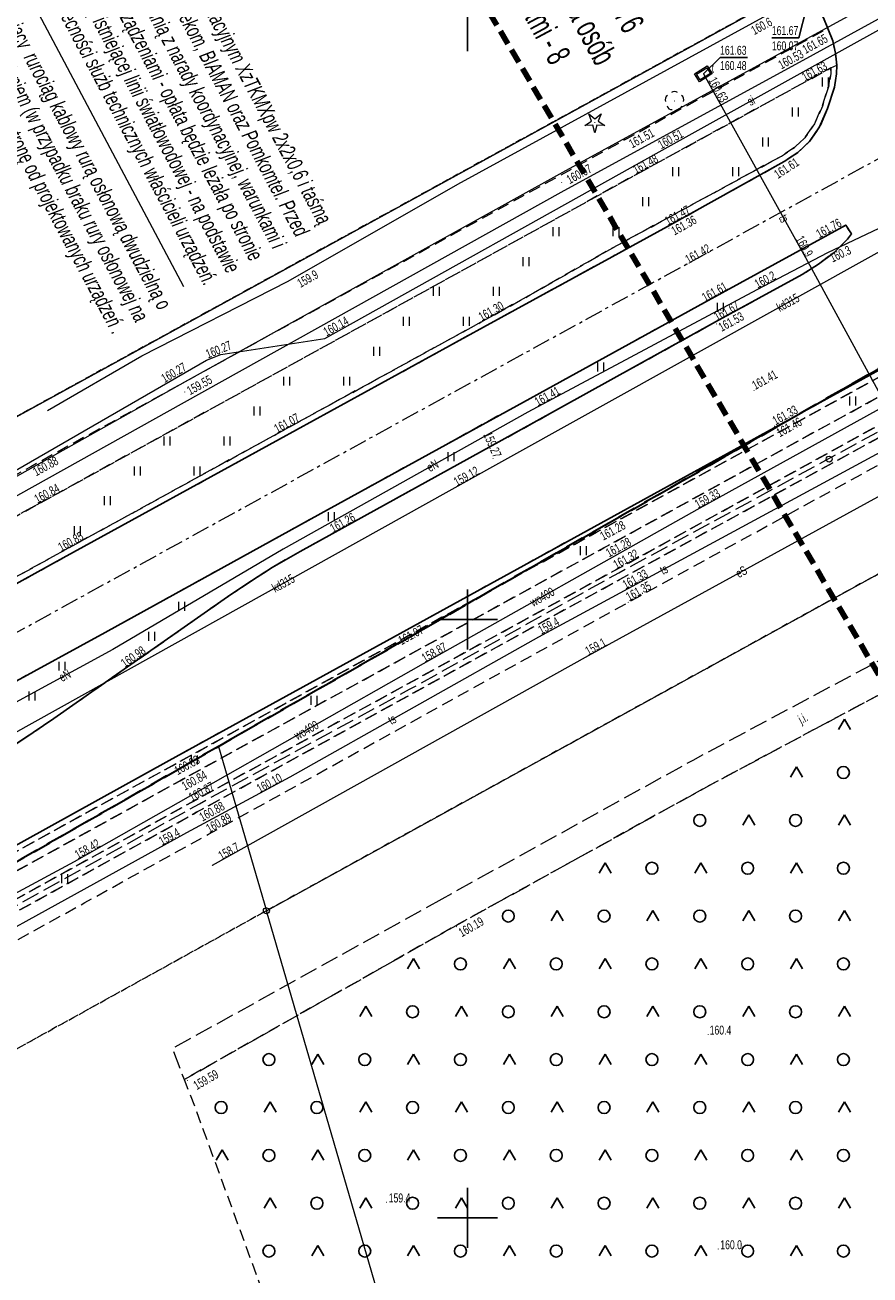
# Model space of a CAD drawing. Header units: metres. Extents: x 0 to 8443948, y 0 to 5887002.
# Tile 5 of 256: x 8442513 to 8442584, y 5885795 to 5885900. Entities that reach past the tile are written whole.
import ezdxf
from ezdxf.enums import TextEntityAlignment as Align

# ---------------------------------------------------------------- set-up
doc = ezdxf.new("R2010")
doc.units = ezdxf.units.M
doc.header["$MEASUREMENT"] = 0
for name, pattern in [('0.5_0.5', [1, 0.5, -0.5]), ('1', [0]), ('1.0_0.5', [1.5, 1, -0.5]), ('1.5_0.5', [2, 1.5, -0.5]), ('1.5_1.0', [2.5, 1.5, -1]), ('1_12', [3, 1, -1, 0, -1]), ('1_EGJE', [2.5, 1.5, -0.37, 0.26, -0.37]), ('219-500', [0]), ('4', [1.8, 1.2, -0.6])]:
    doc.linetypes.add(name, pattern=pattern)
doc.layers.get('0').update_dxf_attribs({"color": 250, "linetype": 'CONTINUOUS', "lineweight": 5})
for name, color, linetype in [('!STR opis', 7, 'CONTINUOUS'), ('202-punkt graniczny', 253, 'CONTINUOUS'), ('203-punkt graniczny', 253, 'CONTINUOUS'), ('216-obręb ewidencyjny', 253, 'CONTINUOUS'), ('218-kontur użytku gruntowego', 253, 'CONTINUOUS'), ('219-działka ewidencyjna', 253, 'CONTINUOUS'), ('chodnik', 253, 'CONTINUOUS'), ('drzewo iglaste', 253, 'CONTINUOUS'), ('drzewo liściaste', 253, 'CONTINUOUS'), ('jezdnia', 253, 'CONTINUOUS'), ('jezdnia-Atr17', 253, 'CONTINUOUS'), ('komora podziemna', 253, 'CONTINUOUS'), ('krawężnik', 253, 'CONTINUOUS'), ('Obszar opracowania', 253, 'CONTINUOUS'), ('Obszar prawny ulicy', 253, 'CONTINUOUS'), ('pikieta naturalna', 253, 'CONTINUOUS'), ('pikieta naturalna-Atr2', 253, 'CONTINUOUS'), ('pikieta sztuczna', 253, 'CONTINUOUS'), ('pikieta sztuczna-Atr2', 253, 'CONTINUOUS'), ('przewód ciepłowniczy', 253, 'CONTINUOUS'), ('przewód elektroenergetyczny podziemny', 253, 'CONTINUOUS'), ('przewód elektroenergetyczny podziemny - ob. projektowany', 253, 'CONTINUOUS'), ('przewód elektroenergetyczny podziemny-Atr1', 253, 'CONTINUOUS'), ('przewód kanalizacyjny', 253, 'CONTINUOUS'), ('przewód kanalizacyjny-Atr1', 253, 'CONTINUOUS'), ('przewód specjalny', 253, 'CONTINUOUS'), ('przewód specjalny-Atr1', 253, 'CONTINUOUS'), ('przewód telekomunikacyjny podziemny', 253, 'CONTINUOUS'), ('przewód telekomunikacyjny podziemny-Atr1', 253, 'CONTINUOUS'), ('przewód wodociągowy', 253, 'CONTINUOUS'), ('przewód wodociągowy-Atr1', 253, 'CONTINUOUS'), ('rzędna', 253, 'CONTINUOUS'), ('rzędna-Atr2', 253, 'CONTINUOUS'), ('rzędna-Atr3', 253, 'CONTINUOUS'), ('słup przewodów napowietrznych - ob. projektowany', 253, 'CONTINUOUS'), ('teren zalesiony', 253, 'CONTINUOUS'), ('trawnik', 253, 'CONTINUOUS'), ('Wstawianie ramki sekcyjnej z opisem', 253, 'CONTINUOUS'), ('właz do komory lub kanału', 253, 'CONTINUOUS'), ('właz do komory lub kanału-Atr17', 253, 'CONTINUOUS')]:
    doc.layers.add(name, color=color, linetype=linetype)
doc.layers.add('!STR oś jezdni', color=6, linetype='1_12', lineweight=30)
doc.styles.add('_STR_Arial Narrow', font='ARIALN.TTF', dxfattribs={"width": 0.8, "height": 1})
doc.styles.get("Standard").update_dxf_attribs({"font": 'Working1250', "width": 0.75})

# ---------------------------------------------------------------- blocks, each defined once
blk = doc.blocks.new('203')
at = {"linetype": 'Continuous', "lineweight": 0}
h = blk.add_hatch(color=0, dxfattribs=at)
edge = h.paths.add_edge_path()
edge.add_arc((0, 0), 0.045, 0, 360)
blk = doc.blocks.new('202')
at = {"color": 0, "linetype": 'Continuous', "lineweight": 0}
blk.add_circle((0, 0), 0.25, dxfattribs=at)
blk = doc.blocks.new('PW01')
at = {"linetype": 'Continuous', "lineweight": 13}
h = blk.add_hatch(color=0, dxfattribs=at)
edge = h.paths.add_edge_path()
edge.add_arc((0, 0), 0.045, 0, 360)
blk = doc.blocks.new('OP011')
at = {"linetype": 'Continuous', "lineweight": 13}
h = blk.add_hatch(color=0, dxfattribs=at)
edge = h.paths.add_edge_path()
edge.add_arc((0, 0), 0.05, 0, 360)
at = {"color": 0, "linetype": 'Continuous', "lineweight": 13}
for p, q in [((-0.828, -0.268), (-0.283, 0.093)), ((-0.283, 0.093), (-0.512, 0.706)), ((-0.512, 0.706), (0, 0.299)), ((0, 0.299), (0.512, 0.706)), ((0.512, 0.706), (0.283, 0.093)), ((0.283, 0.093), (0.828, -0.268)), ((-0.175, -0.24), (-0.828, -0.268)), ((0, -0.87), (-0.175, -0.24)), ((0.175, -0.24), (0, -0.87)), ((0.828, -0.268), (0.175, -0.24))]:
    blk.add_line(p, q, dxfattribs=at)
blk = doc.blocks.new('OP021')
at = {"linetype": 'Continuous', "lineweight": 13}
h = blk.add_hatch(color=0, dxfattribs=at)
edge = h.paths.add_edge_path()
edge.add_arc((0, 0), 0.05, 0, 360)
at = {"color": 0, "linetype": 'Continuous', "lineweight": 13}
for centre, start, end in [((-0.38, 0.124), 121.308, 202.548), ((0, 0.4), 49.272, 130.728), ((0.38, 0.124), 337.452, 58.692), ((-0.235, -0.324), 193.221, 274.871), ((0.235, -0.324), 265.129, 346.779)]:
    blk.add_arc(centre, 0.4, start, end, dxfattribs=at)
blk = doc.blocks.new('TU04')
at = {"color": 0, "linetype": 'Continuous', "lineweight": 13}
for p, q in [((0, 0), (0, 0.75)), ((0.5, 0), (0.5, 0.75))]:
    blk.add_line(p, q, dxfattribs=at)
blk = doc.blocks.new('OTZK3')
at = {"color": 0, "linetype": 'Continuous'}
for p, q in [((-0.5, -0.289), (0, 0.577)), ((0, 0.577), (0.5, -0.289))]:
    blk.add_line(p, q, dxfattribs=at)
blk = doc.blocks.new('OTZK1')
at = {"color": 0, "linetype": 'Continuous'}
blk.add_circle((0, 0), 0.5, dxfattribs=at)
blk = doc.blocks.new('US15')
at = {"color": 0, "linetype": 'Continuous', "lineweight": 13}
blk.add_circle((0, 0), 0.25, dxfattribs=at)
blk = doc.blocks.new('RAMKA500K')
at = {"color": 0}
for p, q in [((150, 147.5), (150, 152.5)), ((150, 97.5), (150, 102.5)), ((147.5, 100), (152.5, 100)), ((150, 47.5), (150, 52.5)), ((147.5, 50), (152.5, 50))]:
    blk.add_line(p, q, dxfattribs=at)

msp = doc.modelspace()

# ---------------------------------------------------------------- linework, layer by layer
at = {"layer": '!STR oś jezdni', "color": 162, "linetype": '1_EGJE', "lineweight": 15}
msp.add_lwpolyline([(8442474.47, 5885828.108), (8442683.667, 5885943.139)], dxfattribs=at)
at = {"layer": '216-obręb ewidencyjny', "color": 253, "linetype": '1.5_1.0', "lineweight": 35, "flags": 128}
for points in [[(8442841.544, 5886013.294), (8442656.69, 5885912.36), (8442529.19, 5885839.4), (8442483.422, 5885813.215)], [(8442483.422, 5885813.215), (8442529.19, 5885839.4), (8442656.69, 5885912.36), (8442841.544, 5886013.294)]]:
    msp.add_lwpolyline(points, dxfattribs=at)
at = {"layer": '218-kontur użytku gruntowego', "color": 3, "linetype": '0.5_0.5', "lineweight": 18, "flags": 128}
for points in [[(8442656.69, 5885912.36), (8442529.19, 5885839.4)], [(8442529.19, 5885839.4), (8442656.69, 5885912.36)], [(8442577.26, 5885902.63), (8442465.804, 5885841.434)], [(8442465.804, 5885841.434), (8442577.26, 5885902.63)], [(8442533.2, 5885825.66), (8442664.32, 5885897.87)], [(8442664.32, 5885897.87), (8442533.2, 5885825.66)], [(8442529.19, 5885839.4), (8442525.71, 5885837.41)], [(8442525.71, 5885837.41), (8442529.19, 5885839.4)], [(8442525.71, 5885837.41), (8442483.422, 5885813.216)], [(8442483.422, 5885813.216), (8442525.71, 5885837.41)], [(8442490.43, 5885801.991), (8442533.2, 5885825.66)], [(8442533.2, 5885825.66), (8442490.43, 5885801.991)]]:
    msp.add_lwpolyline(points, dxfattribs=at)
at = {"layer": '219-działka ewidencyjna', "color": 253, "linetype": '219-500', "lineweight": 18, "flags": 128}
for points in [[(8442656.69, 5885912.36), (8442529.19, 5885839.4)], [(8442577.26, 5885902.63), (8442465.804, 5885841.434)], [(8442533.2, 5885825.66), (8442664.32, 5885897.87)], [(8442529.19, 5885839.4), (8442483.422, 5885813.215)], [(8442529.19, 5885839.4), (8442533.2, 5885825.66)], [(8442583.515, 5885652.894), (8442533.2, 5885825.66)]]:
    msp.add_lwpolyline(points, dxfattribs=at)
at = {"layer": 'chodnik', "color": 253, "linetype": '1.0_0.5', "lineweight": 18, "flags": 128}
for points in [[(8442841.998, 5886012.568), (8442832.59, 5886007.41), (8442817.28, 5885998.96), (8442782.54, 5885979.87), (8442752.21, 5885963.2), (8442719.97, 5885945.42), (8442687.74, 5885927.66), (8442670.86, 5885918.39), (8442655.42, 5885909.85), (8442622.88, 5885892.02), (8442596.27, 5885877.38), (8442575.62, 5885866.03), (8442560.59, 5885857.76), (8442525.08, 5885838.22), (8442509.07, 5885829.36), (8442493.12, 5885820.6), (8442482.469, 5885814.742)], [(8442482.734, 5885814.318), (8442493.32, 5885820.16), (8442525.32, 5885837.78), (8442560.79, 5885857.3), (8442596.48, 5885876.9), (8442623.08, 5885891.53), (8442655.67, 5885909.48), (8442687.95, 5885927.26), (8442720.2, 5885944.99), (8442752.48, 5885962.79), (8442782.72, 5885979.4), (8442817.55, 5885998.55), (8442842.259, 5886012.149)], [(8442843.033, 5886010.91), (8442818.06, 5885997.17), (8442783.41, 5885978.14), (8442753.19, 5885961.54), (8442720.93, 5885943.74), (8442688.63, 5885925.96), (8442656.38, 5885908.21), (8442623.77, 5885890.25), (8442597.12, 5885875.63), (8442561.4, 5885855.99), (8442525.99, 5885836.53), (8442493.98, 5885818.86), (8442483.488, 5885813.11)], [(8442484.582, 5885811.358), (8442494.8, 5885816.96), (8442526.92, 5885834.71), (8442562.4, 5885854.15), (8442598.17, 5885873.84), (8442624.8, 5885888.46), (8442657.47, 5885906.45), (8442689.67, 5885924.19), (8442721.98, 5885941.97), (8442754.17, 5885959.73), (8442784.37, 5885976.3), (8442819.26, 5885995.45), (8442844.136, 5886009.143)], [(8442844.65, 5886008.319), (8442819.79, 5885994.66), (8442784.76, 5885975.43), (8442754.61, 5885958.89), (8442722.39, 5885941.13), (8442691.08, 5885923.91), (8442657.91, 5885905.62), (8442625.13, 5885887.6), (8442598.63, 5885873.01), (8442562.69, 5885853.33), (8442527.37, 5885833.89), (8442495.03, 5885816.03), (8442485.077, 5885810.566)], [(8442486.186, 5885808.788), (8442495.8, 5885814.05), (8442518.04, 5885826.35), (8442520.13, 5885827.5), (8442528.37, 5885832.06), (8442563.43, 5885851.44), (8442599.47, 5885871.24), (8442625.94, 5885885.78), (8442658.84, 5885903.89), (8442691.97, 5885922.16), (8442723.6, 5885939.55), (8442755.59, 5885957.15), (8442785.67, 5885973.69), (8442820.87, 5885992.99), (8442845.682, 5886006.666)], [(8442469.711, 5885835.177), (8442481.16, 5885841.49), (8442514.02, 5885859.59), (8442543.31, 5885875.72), (8442564.01, 5885887.15), (8442580.37, 5885896.11), (8442580.86, 5885896.35), (8442580.76, 5885897.33), (8442580.54, 5885898.36), (8442580.11, 5885899.4), (8442563.33, 5885890.18), (8442536.31, 5885875.33), (8442536.13, 5885875.23), (8442533.61, 5885873.84), (8442513.51, 5885862.77), (8442509.14, 5885860.37), (8442506.36, 5885858.83), (8442479.74, 5885844.17), (8442468.098, 5885837.761)], [(8442472.34, 5885830.966), (8442483.54, 5885837.12), (8442499.86, 5885846.13), (8442516.23, 5885855.16), (8442534.3, 5885865.07), (8442551.35, 5885874.45), (8442555.47, 5885876.7), (8442562.08, 5885880.33), (8442566.72, 5885882.85), (8442576.46, 5885888.28), (8442577.62, 5885889.04), (8442578.57, 5885889.96), (8442579.43, 5885891.17), (8442580.1, 5885892.72), (8442580.67, 5885894.5), (8442580.83, 5885895.6), (8442580.86, 5885896.35), (8442580.37, 5885896.11), (8442580.36, 5885895.61), (8442580.19, 5885894.61), (8442579.66, 5885892.9), (8442579, 5885891.43), (8442578.18, 5885890.27), (8442577.34, 5885889.46), (8442576.23, 5885888.73), (8442562.16, 5885881.08), (8442555.24, 5885877.13), (8442551.12, 5885874.85), (8442534.06, 5885865.51), (8442516.02, 5885855.62), (8442483.29, 5885837.57), (8442472.068, 5885831.401)]]:
    msp.add_lwpolyline(points, dxfattribs=at)
at = {"layer": 'jezdnia', "color": 253, "linetype": '1.5_0.5', "lineweight": 18, "flags": 128}
for points in [[(8442830.032, 5886031.733), (8442822.23, 5886027.48), (8442806.05, 5886018.56), (8442790.76, 5886010.15), (8442789.27, 5886009.36), (8442788.34, 5886008.95), (8442787.47, 5886008.82), (8442785.78, 5886009.11), (8442784.95, 5886009.41), (8442783.89, 5886010.13), (8442783.07, 5886010.99), (8442782.62, 5886011.64), (8442781.65, 5886013.34), (8442781, 5886014.48), (8442780.78, 5886014.42), (8442776.15, 5886011.86), (8442775.91, 5886011.65), (8442777.81, 5886008.18), (8442778.09, 5886007.21), (8442778.01, 5886005.75), (8442777.65, 5886004.51), (8442776.96, 5886003.35), (8442776.3, 5886002.55), (8442774.81, 5886001.36), (8442770.87, 5885999.23), (8442756.54, 5885991.31), (8442741.24, 5885982.9), (8442708.36, 5885964.81), (8442676.55, 5885947.34), (8442660.13, 5885938.27), (8442643.94, 5885929.38), (8442626.55, 5885919.81), (8442611.85, 5885911.74), (8442600.84, 5885905.69), (8442591.83, 5885900.77), (8442590.6, 5885900.4), (8442589.56, 5885900.34), (8442588.46, 5885900.57), (8442587.49, 5885900.95), (8442586.37, 5885901.59), (8442585.49, 5885902.51), (8442585.2, 5885902.95), (8442584.28, 5885904.35), (8442583.34, 5885905.77), (8442578.98, 5885903.47), (8442578.19, 5885902.97), (8442579.08, 5885901.42), (8442579.74, 5885900.28), (8442580.11, 5885899.4), (8442580.54, 5885898.36), (8442580.76, 5885897.33), (8442580.86, 5885896.35), (8442580.83, 5885895.6), (8442580.67, 5885894.5), (8442580.1, 5885892.72), (8442579.43, 5885891.17), (8442578.57, 5885889.96), (8442577.62, 5885889.04), (8442576.46, 5885888.28), (8442566.72, 5885882.85), (8442562.08, 5885880.33), (8442555.47, 5885876.7), (8442551.35, 5885874.45), (8442534.3, 5885865.07), (8442516.23, 5885855.16), (8442499.86, 5885846.13), (8442483.54, 5885837.12), (8442472.34, 5885830.966)], [(8442482.469, 5885814.742), (8442493.12, 5885820.6), (8442509.07, 5885829.36), (8442525.08, 5885838.22), (8442560.59, 5885857.76), (8442575.62, 5885866.03), (8442596.27, 5885877.38), (8442622.88, 5885892.02), (8442655.42, 5885909.85), (8442670.86, 5885918.39), (8442687.74, 5885927.66), (8442719.97, 5885945.42), (8442752.21, 5885963.2), (8442782.54, 5885979.87), (8442817.28, 5885998.96), (8442832.59, 5886007.41), (8442841.998, 5886012.568)], [(8442476.082, 5885824.972), (8442487.08, 5885831.03), (8442503.59, 5885840.1), (8442519.73, 5885848.92), (8442537.75, 5885858.86), (8442554.67, 5885868.18), (8442569.81, 5885876.49), (8442581.61, 5885882.97), (8442582.08, 5885882.24), (8442581.76, 5885881.78), (8442580.64, 5885880.69), (8442579.33, 5885879.7), (8442577.98, 5885878.83), (8442570.74, 5885874.88), (8442555.55, 5885866.46), (8442536.01, 5885855.7), (8442533.68, 5885854.35), (8442531.96, 5885853.23), (8442530.24, 5885852.1), (8442521.31, 5885845.84), (8442515.44, 5885841.74), (8442513.72, 5885840.56), (8442511.25, 5885838.92), (8442508.4, 5885837.15), (8442506.21, 5885835.9), (8442489.63, 5885826.76), (8442478.709, 5885820.764)]]:
    msp.add_lwpolyline(points, dxfattribs=at)
msp.add_lwpolyline([(8442547.85, 5885826.63), (8442525.34, 5885814.13), (8442526.33, 5885811.55), (8442549.07, 5885824.44), (8442570, 5885836.02), (8442597.13, 5885850.52), (8442609.19, 5885857.6), (8442627.63, 5885868.15), (8442640.14, 5885875.21), (8442641.78, 5885876.13), (8442672.91, 5885894.35), (8442687.64, 5885901.06), (8442729.86, 5885924.53), (8442744.55, 5885932.95), (8442765.66, 5885944.46), (8442781.73, 5885952.49), (8442796.73, 5885961.53), (8442801.94, 5885946.86), (8442810.19, 5885919.94), (8442812.59, 5885920.67), (8442803.9, 5885948.12), (8442799.1, 5885962.81), (8442806.3, 5885966.7), (8442818.9, 5885973.51), (8442834.35, 5885981.17), (8442843.99, 5885986.8), (8442842.73, 5885988.95), (8442833.1, 5885983.34), (8442817.71, 5885975.7), (8442801.14, 5885966.76), (8442798.36, 5885965.26), (8442797.93, 5885966.8), (8442795.82, 5885974.21), (8442793.55, 5885972.98), (8442795.2, 5885966.83), (8442795.96, 5885963.96), (8442780.61, 5885954.73), (8442764.55, 5885946.69), (8442743.32, 5885935.12), (8442728.63, 5885926.71), (8442686.61, 5885903.33), (8442671.88, 5885896.62), (8442640.53, 5885878.31), (8442640.17, 5885878.1), (8442626.4, 5885870.33), (8442607.93, 5885859.76), (8442595.89, 5885852.69), (8442568.82, 5885838.23)], close=True, dxfattribs=at)
at = {"layer": 'komora podziemna', "color": 30, "linetype": 'Continuous', "lineweight": 18, "flags": 128}
msp.add_lwpolyline([(8442569.38, 5885894.95), (8442568.96, 5885895.6), (8442570.04, 5885896.29), (8442570.46, 5885895.64), (8442569.91, 5885895.28)], close=True, dxfattribs=at)
at = {"layer": 'krawężnik', "color": 253, "linetype": 'Continuous', "lineweight": 25, "flags": 128}
for points in [[(8442482.469, 5885814.742), (8442493.12, 5885820.6), (8442509.07, 5885829.36), (8442525.08, 5885838.22), (8442560.59, 5885857.76), (8442575.62, 5885866.03), (8442596.27, 5885877.38), (8442622.88, 5885892.02), (8442655.42, 5885909.85), (8442670.86, 5885918.39), (8442687.74, 5885927.66), (8442719.97, 5885945.42), (8442752.21, 5885963.2), (8442782.54, 5885979.87), (8442817.28, 5885998.96), (8442832.59, 5886007.41), (8442841.998, 5886012.568)], [(8442578.19, 5885902.97), (8442579.08, 5885901.42), (8442579.74, 5885900.28), (8442580.11, 5885899.4), (8442580.54, 5885898.36), (8442580.76, 5885897.33), (8442580.86, 5885896.35), (8442580.83, 5885895.6), (8442580.67, 5885894.5), (8442580.1, 5885892.72), (8442579.43, 5885891.17), (8442578.57, 5885889.96), (8442577.62, 5885889.04), (8442576.46, 5885888.28), (8442566.72, 5885882.85), (8442562.08, 5885880.33), (8442555.47, 5885876.7), (8442551.35, 5885874.45), (8442534.3, 5885865.07), (8442516.23, 5885855.16), (8442499.86, 5885846.13), (8442483.54, 5885837.12), (8442472.34, 5885830.966)], [(8442503.59, 5885840.1), (8442519.73, 5885848.92), (8442537.75, 5885858.86), (8442554.67, 5885868.18), (8442569.81, 5885876.49), (8442581.61, 5885882.97), (8442582.08, 5885882.24), (8442581.76, 5885881.78), (8442580.64, 5885880.69), (8442579.33, 5885879.7), (8442577.98, 5885878.83), (8442570.74, 5885874.88), (8442555.55, 5885866.46), (8442536.01, 5885855.7), (8442533.68, 5885854.35), (8442531.96, 5885853.23), (8442530.24, 5885852.1), (8442521.31, 5885845.84), (8442515.44, 5885841.74), (8442513.72, 5885840.56), (8442511.25, 5885838.92)]]:
    msp.add_lwpolyline(points, dxfattribs=at)
at = {"layer": 'Obszar opracowania', "color": 132, "linetype": '4', "lineweight": 200, "flags": 128}
msp.add_lwpolyline([(8442458.55, 5886034.95), (8442518.17, 5885958.05), (8442584.5, 5885845.16), (8442759.83, 5885930.18), (8442706.56, 5886026.84), (8442661.75, 5886007.44), (8442603.9, 5886098.45), (8442577.09, 5886102.33)], close=True, dxfattribs=at)
at = {"layer": 'Obszar prawny ulicy', "color": 5, "linetype": '219-500', "lineweight": 18, "flags": 128}
for points in [[(8442465.808, 5885841.429), (8442577.26, 5885902.63), (8442582.14, 5885905.19), (8442588.15, 5885908.55), (8442610.19, 5885920.83), (8442609.54, 5885926.66), (8442643.63, 5885945.59), (8442648.27, 5885941.8), (8442825.493, 5886039.004)], [(8442841.544, 5886013.294), (8442656.69, 5885912.36), (8442529.19, 5885839.41), (8442483.42, 5885813.219)]]:
    msp.add_lwpolyline(points, dxfattribs=at)
at = {"layer": 'przewód ciepłowniczy', "color": 212, "linetype": 'Continuous', "lineweight": 18, "flags": 128}
for points in [[(8442468.414, 5885837.255), (8442492.38, 5885850.78), (8442526.43, 5885869.91), (8442557.97, 5885887.38), (8442579, 5885898.9), (8442597.12, 5885908.82), (8442621.54, 5885928.39), (8442622.88, 5885929.12), (8442634.74, 5885935.53), (8442662.22, 5885944.86), (8442694.7, 5885962.63), (8442729.3, 5885981.38), (8442771.24, 5886004.78), (8442809.06, 5886025.75), (8442824.5, 5886037.78), (8442825.809, 5886038.498)], [(8442826.582, 5886037.26), (8442825.12, 5886036.46), (8442809.73, 5886024.43), (8442772.28, 5886003.68), (8442730.32, 5885980.35), (8442695.32, 5885961.45), (8442662.89, 5885943.59), (8442635.46, 5885934.17), (8442623.62, 5885927.75), (8442622.3, 5885927.06), (8442597.82, 5885907.62), (8442578.89, 5885897.21), (8442557.8, 5885885.69), (8442526.33, 5885868.13), (8442492.21, 5885849.12), (8442469.139, 5885836.093)]]:
    msp.add_lwpolyline(points, dxfattribs=at)
at = {"layer": 'przewód elektroenergetyczny podziemny', "color": 1, "linetype": 'Continuous', "lineweight": 18, "flags": 128}
for points in [[(8442849.905, 5885999.903), (8442841.97, 5885995.57), (8442825.91, 5885986.54), (8442819.95, 5885989.59), (8442818.81, 5885989.49), (8442796.49, 5885977.47), (8442769.36, 5885962.12), (8442747.93, 5885950.26), (8442725.89, 5885938.18), (8442702.22, 5885925.29), (8442673.81, 5885909.27), (8442648.33, 5885895.55), (8442622.2, 5885881.15), (8442611, 5885875.11), (8442589.44, 5885863.08), (8442560.1, 5885846.98), (8442528.68, 5885829.44)], [(8442607.27, 5885894.81), (8442606.48, 5885894.46), (8442591.43, 5885886.03), (8442580.08, 5885880.64), (8442574.17, 5885877.56), (8442555.05, 5885867.33), (8442534.61, 5885855.87), (8442520.36, 5885847.5), (8442512.24, 5885843.08), (8442496.44, 5885834.17), (8442491.98, 5885831.04), (8442488.32, 5885828.95), (8442477.084, 5885823.368)]]:
    msp.add_lwpolyline(points, dxfattribs=at)
at = {"layer": 'przewód elektroenergetyczny podziemny - ob. projektowany', "color": 3, "linetype": '1.5_0.5', "lineweight": 18, "flags": 128}
msp.add_lwpolyline([(8442484.819, 5885810.978), (8442492.55, 5885815.32), (8442510.12, 5885824.88), (8442527.6, 5885834.61), (8442545.17, 5885844.17), (8442562.64, 5885853.9), (8442580.21, 5885863.46), (8442597.78, 5885873.01), (8442615.24, 5885882.77), (8442632.7, 5885892.51), (8442650.27, 5885902.07), (8442667.96, 5885911.8), (8442700.77, 5885929.84), (8442718.29, 5885939.48), (8442735.81, 5885949.13), (8442753.33, 5885958.77), (8442770.89, 5885968.35), (8442788.4, 5885978.02), (8442805.9, 5885987.69), (8442840.92, 5886007.03), (8442844.291, 5886008.895)], dxfattribs=at)
at = {"layer": 'przewód kanalizacyjny', "color": 34, "linetype": 'Continuous', "lineweight": 18, "flags": 128}
msp.add_lwpolyline([(8442478.018, 5885821.871), (8442504.35, 5885836.18), (8442552.38, 5885862.93), (8442600.93, 5885889.94)], dxfattribs=at)
at = {"layer": 'przewód specjalny', "color": 253, "linetype": 'Continuous', "lineweight": 18, "flags": 128}
msp.add_lwpolyline([(8442467.988, 5885837.937), (8442479.18, 5885844.15), (8442505.22, 5885858.43), (8442527.67, 5885871.38), (8442528.19, 5885871.67), (8442529.39, 5885872.15), (8442538.08, 5885873.5), (8442566.01, 5885889.1), (8442600.17, 5885908.09)], dxfattribs=at)
at = {"layer": 'przewód telekomunikacyjny podziemny', "color": 30, "linetype": 'Continuous', "lineweight": 18, "flags": 128}
for points in [[(8442845.149, 5886007.52), (8442819.73, 5885993.62), (8442792.68, 5885978.72), (8442764.96, 5885963.37), (8442742.51, 5885951.26), (8442715.88, 5885936.68), (8442689.75, 5885922.33), (8442664.49, 5885908.48), (8442641.02, 5885895.43), (8442613.42, 5885880.21), (8442586.52, 5885865.07), (8442555.95, 5885848.53), (8442535.15, 5885836.83), (8442526.51, 5885832.17), (8442498.85, 5885816.9), (8442485.646, 5885809.653)], [(8442514.91, 5885867.46), (8442522.79, 5885872.05), (8442535.02, 5885878.27), (8442549.19, 5885886.39), (8442575.64, 5885900.84)], [(8442569.73, 5885895.62), (8442578.26, 5885880.26), (8442586.52, 5885865.07)]]:
    msp.add_lwpolyline(points, dxfattribs=at)
at = {"layer": 'przewód wodociągowy', "color": 5, "linetype": 'Continuous', "lineweight": 18, "flags": 128}
msp.add_lwpolyline([(8442843.605, 5886009.994), (8442843.29, 5886009.82), (8442826.42, 5886000.55), (8442802.48, 5885987.45), (8442778.93, 5885974.5), (8442749.11, 5885958.12), (8442696.67, 5885929.15), (8442690.32, 5885925.61), (8442668.73, 5885914.04), (8442635.32, 5885895.63), (8442606.35, 5885879.69), (8442569.17, 5885859.16), (8442546.29, 5885846.29), (8442517.14, 5885829.75), (8442484.185, 5885811.993)], dxfattribs=at)
at = {"layer": 'rzędna-Atr2', "color": 253, "flags": 128}
for points in [[(8442578.33, 5885901.12), (8442577.69, 5885898.62), (8442575.437, 5885898.62)], [(8442569.73, 5885895.62), (8442571.11, 5885896.97), (8442573.389, 5885896.97)]]:
    msp.add_lwpolyline(points, dxfattribs=at)
at = {"layer": 'teren zalesiony', "color": 253, "linetype": '1.0_0.5', "lineweight": 18, "flags": 128}
msp.add_lwpolyline([(8442560.39, 5885774.39), (8442810.19, 5885919.94), (8442801.94, 5885946.86), (8442796.73, 5885961.53), (8442781.73, 5885952.49), (8442765.66, 5885944.46), (8442744.55, 5885932.95), (8442729.86, 5885924.53), (8442687.64, 5885901.06), (8442672.91, 5885894.35), (8442641.78, 5885876.13), (8442640.14, 5885875.21), (8442627.63, 5885868.15), (8442609.19, 5885857.6), (8442597.13, 5885850.52), (8442570, 5885836.02), (8442549.07, 5885824.44), (8442526.33, 5885811.55), (8442527.32, 5885808.99), (8442538.89, 5885777.39), (8442550.51, 5885746.13)], close=True, dxfattribs=at)
at = {"layer": 'trawnik', "color": 253, "linetype": '1.0_0.5', "lineweight": 18, "flags": 128}
for points in [[(8442842.259, 5886012.149), (8442817.55, 5885998.55), (8442782.72, 5885979.4), (8442752.48, 5885962.79), (8442720.2, 5885944.99), (8442687.95, 5885927.26), (8442655.67, 5885909.48), (8442623.08, 5885891.53), (8442596.48, 5885876.9), (8442560.79, 5885857.3), (8442525.32, 5885837.78), (8442493.32, 5885820.16), (8442482.734, 5885814.318)], [(8442483.488, 5885813.11), (8442493.98, 5885818.86), (8442525.99, 5885836.53), (8442561.4, 5885855.99), (8442597.12, 5885875.63), (8442623.77, 5885890.25), (8442656.38, 5885908.21), (8442688.63, 5885925.96), (8442720.93, 5885943.74), (8442753.19, 5885961.54), (8442783.41, 5885978.14), (8442818.06, 5885997.17), (8442843.033, 5886010.91)], [(8442844.136, 5886009.143), (8442819.26, 5885995.45), (8442784.37, 5885976.3), (8442754.17, 5885959.73), (8442721.98, 5885941.97), (8442689.67, 5885924.19), (8442657.47, 5885906.45), (8442624.8, 5885888.46), (8442598.17, 5885873.84), (8442562.4, 5885854.15), (8442526.92, 5885834.71), (8442494.8, 5885816.96), (8442484.582, 5885811.358)], [(8442485.077, 5885810.566), (8442495.03, 5885816.03), (8442527.37, 5885833.89), (8442562.69, 5885853.33), (8442598.63, 5885873.01), (8442625.13, 5885887.6), (8442657.91, 5885905.62), (8442691.08, 5885923.91), (8442722.39, 5885941.13), (8442754.61, 5885958.89), (8442784.76, 5885975.43), (8442819.79, 5885994.66), (8442844.65, 5886008.319)], [(8442472.068, 5885831.401), (8442483.29, 5885837.57), (8442516.02, 5885855.62), (8442534.06, 5885865.51), (8442551.12, 5885874.85), (8442555.24, 5885877.13), (8442562.16, 5885881.08), (8442576.23, 5885888.73), (8442577.34, 5885889.46), (8442578.18, 5885890.27), (8442579, 5885891.43), (8442579.66, 5885892.9), (8442580.19, 5885894.61), (8442580.36, 5885895.61), (8442580.37, 5885896.11), (8442564.01, 5885887.15), (8442543.31, 5885875.72), (8442514.02, 5885859.59), (8442481.16, 5885841.49), (8442469.711, 5885835.177)], [(8442478.709, 5885820.764), (8442489.63, 5885826.76), (8442506.21, 5885835.9), (8442508.4, 5885837.15), (8442511.25, 5885838.92), (8442513.72, 5885840.56), (8442515.44, 5885841.74), (8442521.31, 5885845.84), (8442530.24, 5885852.1), (8442531.96, 5885853.23), (8442533.68, 5885854.35), (8442536.01, 5885855.7), (8442555.55, 5885866.46), (8442570.74, 5885874.88), (8442577.98, 5885878.83), (8442579.33, 5885879.7), (8442580.64, 5885880.69), (8442581.76, 5885881.78), (8442582.08, 5885882.24), (8442581.61, 5885882.97), (8442569.81, 5885876.49), (8442554.67, 5885868.18), (8442537.75, 5885858.86), (8442519.73, 5885848.92), (8442503.59, 5885840.1), (8442487.08, 5885831.03), (8442476.082, 5885824.972)]]:
    msp.add_lwpolyline(points, dxfattribs=at)
at = {"layer": 'właz do komory lub kanału', "color": 253, "linetype": 'Continuous', "lineweight": 18, "flags": 128}
msp.add_lwpolyline([(8442569.44, 5885895.1), (8442569.14, 5885895.58), (8442570.01, 5885896.12), (8442570.31, 5885895.64)], close=True, dxfattribs=at)

# ---------------------------------------------------------------- block references
at = {"layer": '202-punkt graniczny', "color": 253, "linetype": 'Continuous', "lineweight": 18}
msp.add_blockref('202', (8442533.2, 5885825.66), dxfattribs=at)
at = {"layer": '203-punkt graniczny', "color": 253, "linetype": 'Continuous', "lineweight": 18}
msp.add_blockref('203', (8442529.19, 5885839.4), dxfattribs=at)
at = {"layer": 'drzewo iglaste', "color": 94, "linetype": 'Continuous', "lineweight": 18}
msp.add_blockref('OP011', (8442560.65, 5885891.55), dxfattribs=at)
at = {"layer": 'drzewo liściaste', "color": 94, "linetype": 'Continuous', "lineweight": 18}
msp.add_blockref('OP021', (8442567.3, 5885893.34), dxfattribs=at)
at = {"layer": 'pikieta naturalna', "color": 253, "linetype": 'Continuous', "lineweight": 13}
for p in [(8442570.11, 5885815.33), (8442543.23, 5885801.3), (8442570.95, 5885797.39)]:
    msp.add_blockref('PW01', p, dxfattribs=at)
at = {"layer": 'pikieta sztuczna', "color": 253, "linetype": 'Continuous', "lineweight": 13}
for p in [(8442580.11, 5885899.4), (8442580.37, 5885896.11), (8442563.33, 5885890.18), (8442577.62, 5885889.04), (8442564.01, 5885887.15), (8442566.72, 5885882.85), (8442566.84, 5885882.72), (8442581.61, 5885882.97), (8442568.37, 5885879.7), (8442569.81, 5885876.49), (8442551.12, 5885874.84), (8442570.74, 5885874.88), (8442570.81, 5885874.71), (8442573.95, 5885869.14), (8442554.67, 5885868.17), (8442575.62, 5885866.03), (8442575.66, 5885866.17), (8442534.06, 5885865.5), (8442513.51, 5885862.77), (8442514.02, 5885859.59), (8442538.73, 5885857.2), (8442560.79, 5885857.3), (8442516.02, 5885855.62), (8442561.4, 5885855.99), (8442562.4, 5885854.15), (8442562.69, 5885853.33), (8442563.43, 5885851.44), (8442543.98, 5885848.61), (8442521.31, 5885845.84), (8442525.32, 5885837.78), (8442525.99, 5885836.53), (8442526.92, 5885834.71), (8442527.37, 5885833.89), (8442528.37, 5885832.06), (8442549.09, 5885824.33), (8442526.6, 5885811.46)]:
    msp.add_blockref('PW01', p, dxfattribs=at)
at = {"layer": 'rzędna', "color": 212, "linetype": 'Continuous', "lineweight": 18}
for p in [(8442578.94, 5885898.06), (8442557.88, 5885886.53), (8442526.38, 5885869.02)]:
    msp.add_blockref('PW01', p, dxfattribs=at)
at = {"layer": 'rzędna', "color": 253, "linetype": 'Continuous', "lineweight": 18}
for p in [(8442569.73, 5885895.62), (8442566.01, 5885889.1), (8442580.08, 5885880.64), (8442574.17, 5885877.56), (8442538.08, 5885873.5), (8442527.12, 5885871.06), (8442528.21, 5885871.68)]:
    msp.add_blockref('PW01', p, dxfattribs=at)
at = {"layer": 'rzędna', "color": 30, "linetype": 'Continuous', "lineweight": 18}
for p in [(8442569.91, 5885895.28), (8442578.26, 5885880.26), (8442535.02, 5885878.27), (8442555.95, 5885848.53), (8442534.59, 5885836.52), (8442526.51, 5885832.17)]:
    msp.add_blockref('PW01', p, dxfattribs=at)
at = {"layer": 'rzędna', "color": 34, "linetype": 'Continuous', "lineweight": 18}
for p in [(8442551.86, 5885862.63), (8442552.14, 5885863.46)]:
    msp.add_blockref('PW01', p, dxfattribs=at)
at = {"layer": 'rzędna', "color": 5, "linetype": 'Continuous', "lineweight": 18}
for p in [(8442569.17, 5885859.16), (8442546.29, 5885846.29), (8442517.14, 5885829.75)]:
    msp.add_blockref('PW01', p, dxfattribs=at)
at = {"layer": 'rzędna', "color": 1, "linetype": 'Continuous', "lineweight": 18}
for p in [(8442560.1, 5885846.98), (8442528.68, 5885829.44)]:
    msp.add_blockref('PW01', p, dxfattribs=at)
at = {"layer": 'słup przewodów napowietrznych - ob. projektowany', "color": 3, "linetype": 'Continuous', "lineweight": 18}
msp.add_blockref('US15', (8442580.22, 5885863.41), dxfattribs=at)
at = {"layer": 'teren zalesiony', "color": 253, "linetype": 'Continuous', "lineweight": 18}
for name, p in [('OTZK3', (8442581.503, 5885841.102)), ('OTZK3', (8442577.503, 5885837.102)), ('OTZK1', (8442581.416, 5885837.216)), ('OTZK1', (8442569.416, 5885833.216)), ('OTZK3', (8442573.503, 5885833.102)), ('OTZK1', (8442577.416, 5885833.216)), ('OTZK3', (8442581.503, 5885833.102)), ('OTZK3', (8442561.503, 5885829.102)), ('OTZK1', (8442565.416, 5885829.216)), ('OTZK3', (8442569.503, 5885829.102)), ('OTZK1', (8442573.416, 5885829.216)), ('OTZK3', (8442577.503, 5885829.102)), ('OTZK1', (8442581.416, 5885829.216)), ('OTZK1', (8442553.416, 5885825.216)), ('OTZK3', (8442557.503, 5885825.102)), ('OTZK1', (8442561.416, 5885825.216)), ('OTZK3', (8442565.503, 5885825.102)), ('OTZK1', (8442569.416, 5885825.216)), ('OTZK3', (8442573.503, 5885825.102)), ('OTZK1', (8442577.416, 5885825.216)), ('OTZK3', (8442581.503, 5885825.102)), ('OTZK3', (8442545.503, 5885821.102)), ('OTZK1', (8442549.416, 5885821.216)), ('OTZK3', (8442553.503, 5885821.102)), ('OTZK1', (8442557.416, 5885821.216)), ('OTZK3', (8442561.503, 5885821.102)), ('OTZK1', (8442565.416, 5885821.216)), ('OTZK3', (8442569.503, 5885821.102)), ('OTZK1', (8442573.416, 5885821.216)), ('OTZK3', (8442577.503, 5885821.102)), ('OTZK1', (8442581.416, 5885821.216)), ('OTZK1', (8442545.416, 5885817.216)), ('OTZK1', (8442553.416, 5885817.216)), ('OTZK1', (8442561.416, 5885817.216)), ('OTZK1', (8442569.416, 5885817.216)), ('OTZK1', (8442577.416, 5885817.216)), ('OTZK3', (8442541.503, 5885817.102)), ('OTZK3', (8442549.503, 5885817.102)), ('OTZK3', (8442557.503, 5885817.102)), ('OTZK3', (8442565.503, 5885817.102)), ('OTZK3', (8442573.503, 5885817.102)), ('OTZK3', (8442581.503, 5885817.102)), ('OTZK1', (8442533.416, 5885813.216)), ('OTZK3', (8442537.503, 5885813.102)), ('OTZK1', (8442541.416, 5885813.216)), ('OTZK3', (8442545.503, 5885813.102)), ('OTZK1', (8442549.416, 5885813.216)), ('OTZK3', (8442553.503, 5885813.102)), ('OTZK1', (8442557.416, 5885813.216)), ('OTZK3', (8442561.503, 5885813.102)), ('OTZK1', (8442565.416, 5885813.216)), ('OTZK3', (8442569.503, 5885813.102)), ('OTZK1', (8442573.416, 5885813.216)), ('OTZK3', (8442577.503, 5885813.102)), ('OTZK1', (8442581.416, 5885813.216)), ('OTZK1', (8442529.416, 5885809.216)), ('OTZK3', (8442533.503, 5885809.102)), ('OTZK1', (8442537.416, 5885809.216)), ('OTZK3', (8442541.503, 5885809.102)), ('OTZK1', (8442545.416, 5885809.216)), ('OTZK3', (8442549.503, 5885809.102)), ('OTZK1', (8442553.416, 5885809.216)), ('OTZK3', (8442557.503, 5885809.102)), ('OTZK1', (8442561.416, 5885809.216)), ('OTZK3', (8442565.503, 5885809.102)), ('OTZK1', (8442569.416, 5885809.216)), ('OTZK3', (8442573.503, 5885809.102)), ('OTZK1', (8442577.416, 5885809.216)), ('OTZK3', (8442581.503, 5885809.102)), ('OTZK3', (8442529.503, 5885805.102)), ('OTZK1', (8442533.416, 5885805.216)), ('OTZK3', (8442537.503, 5885805.102)), ('OTZK1', (8442541.416, 5885805.216)), ('OTZK3', (8442545.503, 5885805.102)), ('OTZK1', (8442549.416, 5885805.216)), ('OTZK3', (8442553.503, 5885805.102)), ('OTZK1', (8442557.416, 5885805.216)), ('OTZK3', (8442561.503, 5885805.102)), ('OTZK1', (8442565.416, 5885805.216)), ('OTZK3', (8442569.503, 5885805.102)), ('OTZK1', (8442573.416, 5885805.216)), ('OTZK3', (8442577.503, 5885805.102)), ('OTZK1', (8442581.416, 5885805.216)), ('OTZK3', (8442533.503, 5885801.102)), ('OTZK1', (8442537.416, 5885801.216)), ('OTZK3', (8442541.503, 5885801.102)), ('OTZK1', (8442545.416, 5885801.216)), ('OTZK3', (8442549.503, 5885801.102)), ('OTZK1', (8442553.416, 5885801.216)), ('OTZK3', (8442557.503, 5885801.102)), ('OTZK1', (8442561.416, 5885801.216)), ('OTZK3', (8442565.503, 5885801.102)), ('OTZK1', (8442569.416, 5885801.216)), ('OTZK3', (8442573.503, 5885801.102)), ('OTZK1', (8442577.416, 5885801.216)), ('OTZK3', (8442581.503, 5885801.102)), ('OTZK1', (8442533.416, 5885797.216)), ('OTZK3', (8442537.503, 5885797.102)), ('OTZK1', (8442541.416, 5885797.216)), ('OTZK3', (8442545.503, 5885797.102)), ('OTZK1', (8442549.416, 5885797.216)), ('OTZK3', (8442553.503, 5885797.102)), ('OTZK1', (8442557.416, 5885797.216)), ('OTZK3', (8442561.503, 5885797.102)), ('OTZK1', (8442565.416, 5885797.216)), ('OTZK3', (8442569.503, 5885797.102)), ('OTZK1', (8442573.416, 5885797.216)), ('OTZK3', (8442577.503, 5885797.102)), ('OTZK1', (8442581.416, 5885797.216))]:
    msp.add_blockref(name, p, dxfattribs=at)
at = {"layer": 'trawnik', "color": 253, "linetype": 'Continuous', "lineweight": 18}
for p in [(8442579.669, 5885894.549), (8442577.169, 5885892.049), (8442574.669, 5885889.549), (8442567.169, 5885887.049), (8442572.169, 5885887.049), (8442564.669, 5885884.549), (8442557.169, 5885882.049), (8442562.169, 5885882.049), (8442554.669, 5885879.549), (8442547.169, 5885877.049), (8442552.169, 5885877.049), (8442570.889, 5885875.729), (8442544.669, 5885874.549), (8442549.669, 5885874.549), (8442542.169, 5885872.049), (8442560.889, 5885870.729), (8442534.669, 5885869.549), (8442539.669, 5885869.549), (8442581.949, 5885867.879), (8442532.169, 5885867.049), (8442524.669, 5885864.549), (8442529.669, 5885864.549), (8442548.389, 5885863.229), (8442522.169, 5885862.049), (8442527.169, 5885862.049), (8442519.669, 5885859.549), (8442538.389, 5885858.229), (8442517.169, 5885857.049), (8442559.449, 5885855.379), (8442525.889, 5885850.729), (8442523.389, 5885848.229), (8442515.889, 5885845.729), (8442513.389, 5885843.229), (8442536.949, 5885842.879), (8442526.949, 5885837.879), (8442516.119, 5885827.969)]:
    msp.add_blockref('TU04', p, dxfattribs=at)
at = {"layer": 'Wstawianie ramki sekcyjnej z opisem', "color": 253, "linetype": 'Continuous', "lineweight": 13}
msp.add_blockref('RAMKA500K', (8442400, 5885750), dxfattribs=at)

# ---------------------------------------------------------------- texts
at = {"layer": '!STR oś jezdni', "color": 162, "linetype": 'Continuous', "lineweight": 30, "insert": (8442552.301, 5885923.286), "char_height": 2, "width": 27.96481, "attachment_point": 1, "rotation": 298.13475}
msp.add_mtext('\\pi1.5169;{\\fArial Narrow|b0|i0|c238|p34;\\C0;liczba miejsc parkingowych - 176\\P\\pi0.222;liczba miejsc parkingowych dla osób \\P\\pi2.0034;ze szczególnymi potrzebami - 8}', dxfattribs=at)
at = {"layer": 'jezdnia-Atr17', "color": 253, "width": 0.72}
msp.add_text('j.i.', height=0.75, rotation=28.109, dxfattribs=at).set_placement((8442577.89, 5885841.25))
at = {"layer": 'pikieta naturalna-Atr2', "color": 253, "width": 0.72}
for s, p in [('160.4', (8442570.24, 5885815.31)), ('159.4', (8442543.42, 5885801.28)), ('160.0', (8442571.13, 5885797.37))]:
    msp.add_text(s, height=0.75, dxfattribs=at).set_placement(p)
at = {"layer": 'pikieta sztuczna-Atr2', "color": 253, "width": 0.72}
for s, rotation, p in [('161.65', 28.787, (8442578.25, 5885897.26)), ('161.63', 28.707, (8442578.2, 5885894.98)), ('161.51', 28.787, (8442563.76, 5885889.37)), ('161.48', 28.707, (8442564.08, 5885887.22)), ('161.61', 33.231, (8442575.94, 5885886.81)), ('161.47', 29.139, (8442566.76, 5885882.92)), ('161.36', 29.139, (8442567.3, 5885882.09)), ('161.76', 28.772, (8442579.4, 5885881.85)), ('161.42', 28.772, (8442568.46, 5885879.71)), ('161.61', 28.772, (8442569.86, 5885876.54)), ('161.30', 28.958, (8442551.19, 5885874.92)), ('161.67', 28.616, (8442570.85, 5885874.95)), ('161.53', 28.616, (8442571.24, 5885874.04)), ('161.41', 28.805, (8442574.05, 5885869.18)), ('161.41', 28.761, (8442555.88, 5885867.81)), ('161.33', 28.805, (8442575.75, 5885866.23)), ('161.07', 28.699, (8442534.11, 5885865.56)), ('161.46', 28.795, (8442576.09, 5885865.22)), ('160.88', 28.847, (8442513.96, 5885861.96)), ('160.84', 28.842, (8442514.07, 5885859.68)), ('161.26', 28.84, (8442538.78, 5885857.24)), ('161.28', 28.774, (8442561.35, 5885856.58)), ('160.85', 28.732, (8442516.06, 5885855.66)), ('161.28', 28.802, (8442561.83, 5885855.18)), ('161.32', 28.83, (8442562.45, 5885854.2)), ('161.33', 28.704, (8442563.22, 5885852.53)), ('161.35', 28.783, (8442563.51, 5885851.52)), ('161.07', 28.822, (8442544.49, 5885847.85)), ('160.98', 35.031, (8442521.38, 5885845.96)), ('160.83', 28.825, (8442525.78, 5885836.98)), ('160.84', 28.79, (8442526.39, 5885835.69)), ('160.87', 28.719, (8442526.98, 5885834.76)), ('160.88', 28.827, (8442527.86, 5885833.1)), ('160.89', 28.932, (8442528.43, 5885832.15)), ('160.19', 29.64, (8442549.53, 5885823.44)), ('159.59', 30.241, (8442527.38, 5885810.66))]:
    msp.add_text(s, height=0.75, rotation=rotation, dxfattribs=at).set_placement(p)
at = {"layer": 'przewód elektroenergetyczny podziemny-Atr1', "color": 1, "width": 0.72}
for s, rotation, p in [('eN', 29.278, (8442546.68, 5885862.64)), ('eS', 28.754, (8442572.5, 5885853.78)), ('eN', 28.56, (8442515.95, 5885845.1))]:
    msp.add_text(s, height=0.75, rotation=rotation, dxfattribs=at).set_placement(p, align=Align.MIDDLE_LEFT)
at = {"layer": 'przewód kanalizacyjny-Atr1', "color": 34, "width": 0.72}
for rotation, p in [(29.088, (8442575.92, 5885876.02)), (29.114, (8442533.75, 5885852.56))]:
    msp.add_text('kd315', height=0.75, rotation=rotation, dxfattribs=at).set_placement(p, align=Align.MIDDLE_LEFT)
at = {"layer": 'przewód specjalny-Atr1', "color": 253, "width": 0.72}
msp.add_text('si', height=0.75, rotation=29.069, dxfattribs=at).set_placement((8442573.47, 5885893.24), align=Align.MIDDLE_LEFT)
at = {"layer": 'przewód telekomunikacyjny podziemny-Atr1', "color": 30, "width": 0.72}
for rotation, p in [(299.044, (8442576.31, 5885883.77)), (28.414, (8442566.16, 5885854.05)), (29.357, (8442543.46, 5885841.51))]:
    msp.add_text('ts', height=0.75, rotation=rotation, dxfattribs=at).set_placement(p, align=Align.MIDDLE_LEFT)
at = {"layer": 'przewód wodociągowy-Atr1', "color": 5, "width": 0.72}
for rotation, p in [(29.358, (8442555.32, 5885851.37)), (29.571, (8442535.61, 5885840.23))]:
    msp.add_text('wo400', height=0.75, rotation=rotation, dxfattribs=at).set_placement(p, align=Align.MIDDLE_LEFT)
at = {"layer": 'rzędna-Atr2', "color": 253, "width": 0.72}
for s, rotation, p in [('160.6', 28.648, (8442573.97, 5885898.84)), ('160.63', 299.044, (8442570.11, 5885895.07)), ('160.51', 29.069, (8442566.19, 5885889.3)), ('160.3', 25.402, (8442580.5, 5885879.83)), ('159.9', 29.814, (8442536.05, 5885877.71)), ('160.2', 27.525, (8442574.24, 5885877.66)), ('160.14', 29.185, (8442538.23, 5885873.65)), ('160.27', 21.802, (8442528.32, 5885871.81)), ('160.27', 29.977, (8442524.69, 5885869.76)), ('159.12', 29.114, (8442549.12, 5885861.12)), ('159.33', 28.905, (8442569.26, 5885859.25)), ('159.4', 28.415, (8442556.17, 5885848.73)), ('158.87', 29.358, (8442546.44, 5885846.39)), ('159.1', 28.754, (8442560.1, 5885846.98)), ('159.4', 28.901, (8442524.48, 5885831.09)), ('158.42', 29.571, (8442517.46, 5885829.96)), ('158.7', 29.172, (8442529.45, 5885829.87))]:
    msp.add_text(s, height=0.75, rotation=rotation, dxfattribs=at).set_placement(p)
for s, p in [('161.67', (8442575.437, 5885898.628)), ('161.63', (8442571.11, 5885896.978))]:
    msp.add_text(s, height=0.75, dxfattribs=at).set_placement(p, align=Align.BOTTOM_LEFT)
msp.add_text('160.53', height=0.75, rotation=28.645, dxfattribs=at).set_placement((8442577.99, 5885897.36), align=Align.MIDDLE_RIGHT)
for s, rotation, p in [('160.07', 28.713, (8442558.36, 5885886.71)), ('159.55', 28.982, (8442526.64, 5885869.07))]:
    msp.add_text(s, height=0.75, rotation=rotation, dxfattribs=at).set_placement(p, align=Align.MIDDLE_LEFT)
for s, rotation, p in [('160.9', 299.044, (8442578.27, 5885880.23)), ('159.27', 293.393, (8442552.19, 5885863.44)), ('160.10', 28.34, (8442534.59, 5885836.53))]:
    msp.add_text(s, height=0.75, rotation=rotation, dxfattribs=at).set_placement(p, align=Align.RIGHT)
at = {"layer": 'rzędna-Atr3', "color": 253, "width": 0.72}
for s, p in [('160.07', (8442575.437, 5885897.353)), ('160.48', (8442571.11, 5885895.702))]:
    msp.add_text(s, height=0.75, dxfattribs=at).set_placement(p, align=Align.BOTTOM_LEFT)
at = {"layer": 'właz do komory lub kanału-Atr17', "color": 253, "width": 0.72}
msp.add_text('t', height=0.75, dxfattribs=at).set_placement((8442570.41, 5885895.72))
msp.add_text('t', height=0.75, dxfattribs=at).set_placement((8442570.41, 5885895.72))

# ---------------------------------------------------------------- next in the draw order: texts
at = {"layer": '!STR opis', "color": 7, "linetype": 'ByBlock', "lineweight": 35, "insert": (8442538.729, 5885883.506), "char_height": 1.3, "width": 84.38924, "attachment_point": 3, "rotation": 298.04999, "style": '_STR_Arial Narrow', "bg_fill": 2}
msp.add_mtext('{\\fArial Narrow|b0|i1|c238|p34;\\C256;We wskazanych miejscach występuje zbliżenie do czynnego rurociągu kablowego 12x HDPE 40/3/,7 wraz z kablem lokalizacyjnym XzTKMXpw 2x2x0,6 i taśmą ostrzegawczą z napisem "UWAGA kabel światłowodowy" będących własnością Województwa Podlaskiego, Hawe Telekom, BIAMAN oraz Pomkomtel. Przed przystąpieniem do robót prace zgłosić do właścicieli urządzeń zgodnie z dołączonymi dokumentami tj. opinią z narady koordynacyjnej, warunkami i uzgodnieniami - zgodnie z wydanymi warunkami właściciele urządzeń wymagają odpłatnego nadzoru nad swoimi urządzeniami - opłata będzie leżała po stronie Wykonawcy robót budowlanych. Przed przystąpieniem do prac należy obowiązkowo przeprowadzić lokalizację istniejącej linii światłowodowej - na podstawie map, wykopów próbnych i detekcji kabla lokalizacyjnego w obecności służb technicznych właścicieli urządzeń. \\P\\PW miejscach skrzyżowań i zbliżeń z istniejącym rurociągiem kablowym dodatkowo zabezpieczyć istniejący  rurociąg kablowy rurą osłonową dwudzielną o odpowiedniej średnicy przeznaczoną do trudnych warunków terenowych z zabezpieczeniem przed rozpadaniem (w przypadku braku rury osłonowej na istniejącej kanalizacji teletechnicznej). Zabezpieczyć istniejącą kanalizację na długości minimum 1,5m w każdą stronę od projektowanych urządzeń . }', dxfattribs=at)

# ---------------------------------------------------------------- next in the draw order: linework, layer by layer
at = {"layer": '!STR opis', "color": 0, "linetype": '1', "lineweight": 15}
msp.add_lwpolyline([(8442467.453, 5885988.579), (8442526.277, 5885877.843)], dxfattribs=at)

doc.saveas('drawing.dxf')
